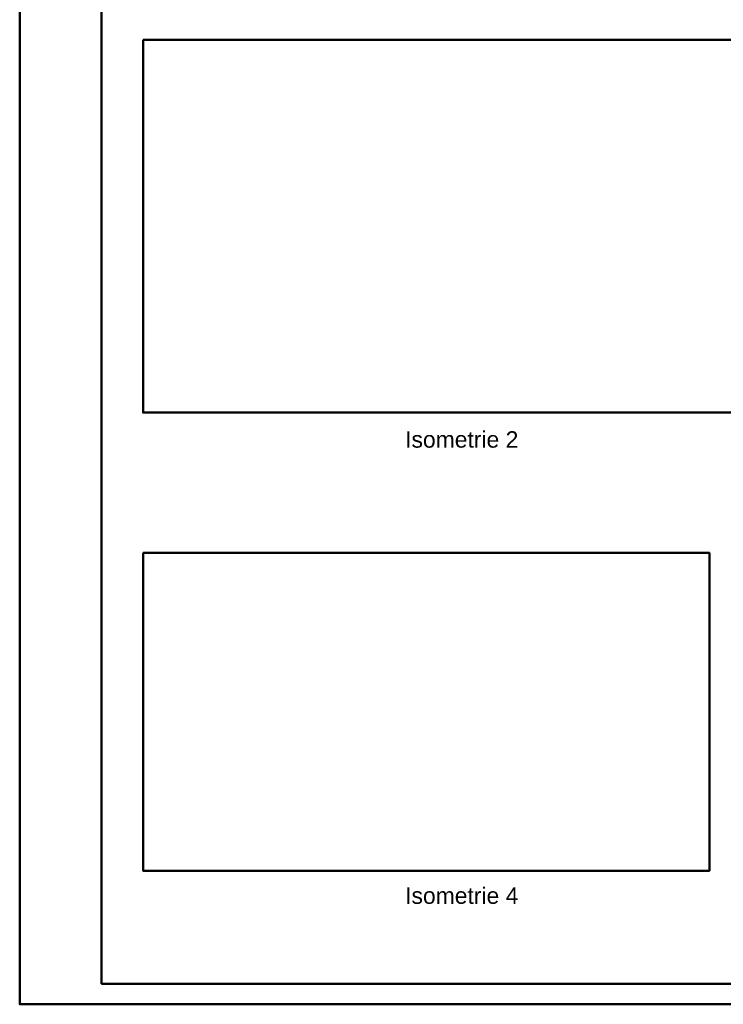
# Model space of a CAD drawing. Extents: x -459 to 541, y -543 to 550.
# Tile 1 of 71: x -459 to -287, y -44 to 196. Entities that reach past the tile are written whole.
import ezdxf

# ---------------------------------------------------------------- set-up
doc = ezdxf.new("R2010")
doc.units = 0
for name, color, linetype, lineweight, true_color in [('Rahmen', 7, 'Continuous', 35, 0x009900), ('X_Bitmap', 1, 'Continuous', 35, 0xff0000), ('X_Text', 2, 'Continuous', 35, 0xffff00)]:
    doc.layers.add(name, color=color, linetype=linetype, lineweight=lineweight, true_color=true_color)
doc.styles.get("Standard").update_dxf_attribs({"font": 'arial.ttf'})
picture_1 = doc.add_image_def('image1.jpg', size_in_pixel=(1503, 889))
picture_2 = doc.add_image_def('image4.jpg', size_in_pixel=(1053, 591))

msp = doc.modelspace()

# ---------------------------------------------------------------- linework, layer by layer
at = {"layer": 'Rahmen', "lineweight": 50, "ltscale": 0.5}
for points in [[(540.88, -43.94), (540.88, 550.06), (-459.12, 550.06), (-459.12, -43.94), (190.88, -43.94), (440.88, -43.94), (540.88, -43.94)], [(535.88, -38.94), (535.88, 545.06), (-439.12, 545.06), (-439.12, -38.94), (185.88, -38.94), (435.88, -38.94), (535.88, -38.94)]]:
    msp.add_lwpolyline(points, close=True, dxfattribs=at)
for points in [[(-429, 191.34), (-275.27, 191.34), (-275.27, 100.41), (-429, 100.41), (-429, 191.34)], [(-429, 66.2), (-290.79, 66.2), (-290.79, -11.37), (-429, -11.37), (-429, 66.2)]]:
    msp.add_lwpolyline(points, dxfattribs=at)

# ---------------------------------------------------------------- texts
at = {"layer": 'X_Text', "ltscale": 0.35, "char_height": 4, "width": 66.3467, "attachment_point": 1}
for s, insert in [('Isometrie 2', (-365.06, 95.87)), ('Isometrie 4', (-365.06, -15.43))]:
    msp.add_mtext(s, dxfattribs=dict(at, insert=insert))

# ---------------------------------------------------------------- pictures from other files: only their frames are drawn
at = {"layer": 'X_Bitmap', "ltscale": 0.35}
image = msp.add_image(picture_1, insert=(-429, 100.41), size_in_units=(153.73, 90.93), dxfattribs=at)
image.dxf.flags = 7
image = msp.add_image(picture_2, insert=(-429, -11.37), size_in_units=(138.21, 77.57), dxfattribs=at)
image.dxf.flags = 7

doc.saveas('drawing.dxf')
